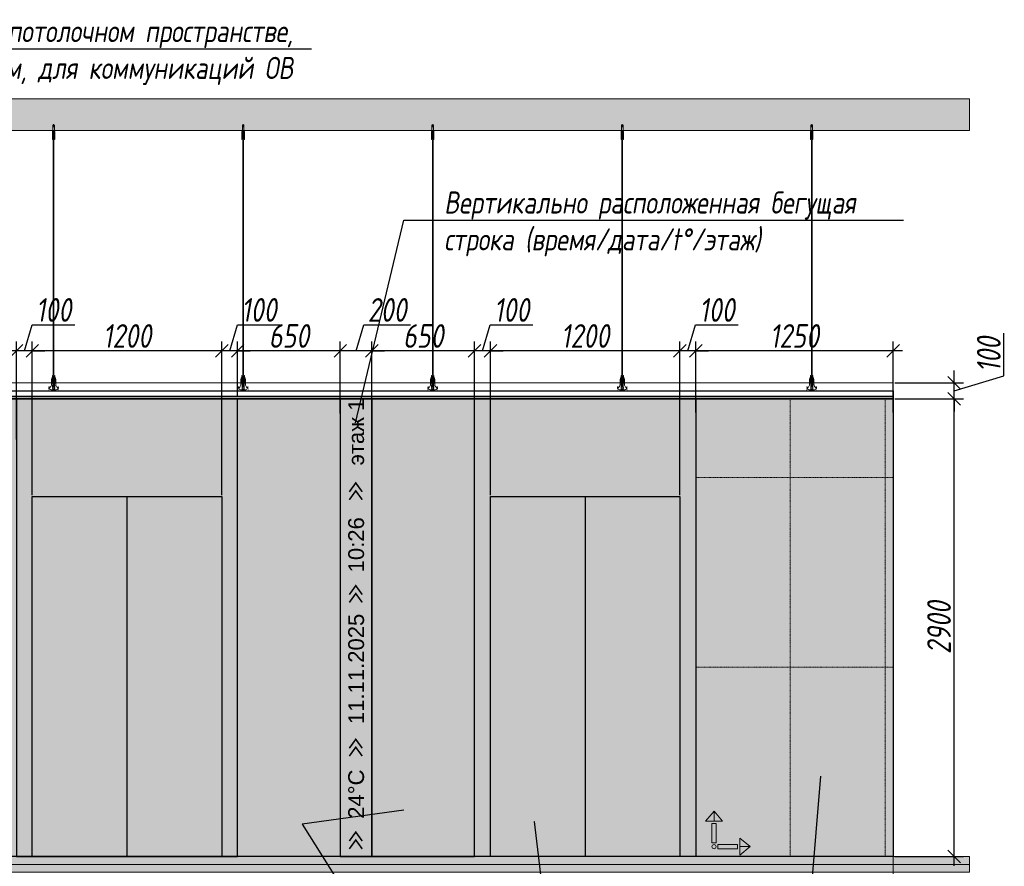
# Model space of a CAD drawing. Header units: millimetres. Extents: x -173851 to 481338, y -267897 to -21875.
# Tile 28 of 126: x -104255 to -98021, y -218156 to -212791. Entities that reach past the tile are written whole.
import ezdxf
from ezdxf import colors
from ezdxf.entities.mleader import LeaderData, LeaderLine
from ezdxf.math import Vec2, Vec3

# ---------------------------------------------------------------- set-up
doc = ezdxf.new("R2010")
doc.units = ezdxf.units.MM
doc.linetypes.add('( Hidden )', pattern=[0.375, 0.25, -0.125])
doc.linetypes.add('DASHDOT', pattern=[25.4, 12.7, -6.35, 0, -6.35])
doc.layers.get('Defpoints').update_dxf_attribs({"color": 31})
for name, color, linetype, lineweight in [('3_RC_Ceiling', 253, 'Continuous', 5), ('A-DETL-GENF', 7, 'Continuous', 5), ('dim_pot', 183, 'Continuous', 9), ('meb', 26, 'Continuous', 15)]:
    doc.layers.add(name, color=color, linetype=linetype, lineweight=lineweight)
for name, color, linetype, lineweight, true_color in [('dim_per', 7, 'Continuous', 9, 0x172e00), ('dim_razv', 7, 'DASHDOT', 9, 0x0d1b0d), ('pol', 7, 'Continuous', 15, 0x55666d)]:
    doc.layers.add(name, color=color, linetype=linetype, lineweight=lineweight, true_color=true_color)
doc.styles.add('fl_iso paper', font='isocpeur.ttf', dxfattribs={"width": 0.8, "oblique": 10})
doc.styles.get("Standard").update_dxf_attribs({"font": 'arial.ttf'})
doc.dimstyles.new('In tre 1_50', dxfattribs={"dimtxt": 150, "dimasz": 80, "dimexe": 60, "dimexo": 10, "dimgap": 20, "dimtad": 1, "dimdec": 0, "dimrnd": 5, "dimzin": 0, "dimdsep": 46, "dimtxsty": 'fl_iso paper', "dimblk": 'OBLIQUE', "dimcen": 0, "dimdle": 60, "dimadec": 0, "dimazin": 0, "dimtfac": 1, "dimtdec": 0, "dimtofl": 0, "dimtmove": 1, "dimatfit": 1, "dimfxl": 40, "dimtolj": 1, "dimtzin": 0, "dimarcsym": 1})

# ---------------------------------------------------------------- blocks, each defined once
blk = doc.blocks.new('*U533')
at = {"layer": '3_RC_Ceiling', "ltscale": 20}
for p, q in [((490274.8, -63924.6), (490274.8, -63984.5)), ((490279.8, -63919.6), (490279.8, -63938.8)), ((490284.8, -63924.6), (490284.8, -63984.5)), ((490272.3, -63976.9), (490277.8, -63976.9)), ((490272.3, -64005.4), (490277.8, -64005.4)), ((490284.8, -63962.7), (490274.8, -63962.7)), ((490284.8, -63984.5), (490274.8, -63984.5)), ((490277.8, -63963.9), (490277.8, -63984.5)), ((490277.8, -64012.1), (490277.8, -63971.4)), ((490277.9, -65491.9), (490277.8, -64018.4)), ((490281.8, -63963.9), (490281.8, -63984.5)), ((490281.8, -64012.1), (490281.8, -63971.4)), ((490281.8, -63976.9), (490287.3, -63976.9)), ((490281.8, -64005.4), (490287.3, -64005.4)), ((490281.9, -65491.9), (490281.8, -64018.4)), ((490277.9, -65511.1), (490277.9, -65482.6)), ((490281.9, -65511.1), (490281.9, -65482.6)), ((490272.4, -65524.1), (490277.9, -65524.1)), ((490272.4, -65552.6), (490277.9, -65552.6)), ((490285.6, -65568.8), (490274.1, -65568.8)), ((490276.5, -65574.8), (490276.5, -65571.4)), ((490277.9, -65570.9), (490277, -65570.9)), ((490277.9, -65575.3), (490277, -65575.3)), ((490277.4, -65574.8), (490277.3, -65570.9)), ((490277.9, -65574.8), (490277.4, -65574.8)), ((490277.9, -65559.3), (490277.9, -65518.6)), ((490277.9, -65582.5), (490277.9, -65566.3)), ((490281.9, -65559.4), (490281.9, -65518.6)), ((490281.9, -65524.1), (490287.4, -65524.1)), ((490281.9, -65552.6), (490287.4, -65552.6)), ((490281.9, -65582.5), (490281.9, -65566.3)), ((490282.8, -65570.9), (490281.9, -65570.9)), ((490282.4, -65574.8), (490281.9, -65574.8)), ((490282.8, -65575.3), (490281.9, -65575.3)), ((490282.4, -65574.8), (490282.4, -65570.9)), ((490283.3, -65574.8), (490283.3, -65571.4)), ((490274.1, -65586.8), (490274.1, -65597.8)), ((490274.1, -65597.8), (490274.1, -65604.3)), ((490285.6, -65586.8), (490285.6, -65597.8)), ((490285.6, -65597.8), (490285.6, -65604.3))]:
    blk.add_line(p, q, dxfattribs=at)
at = {"layer": '3_RC_Ceiling', "ltscale": 20, "elevation": -5.1}
blk.add_lwpolyline([(490272.3, -63966.2), (490272.3, -64016.9, 0.311691), (490287.3, -64016.9), (490287.3, -63966.2, 0.333333)], format="xyb", close=True, dxfattribs=at)
at = {"layer": '3_RC_Ceiling', "ltscale": 20}
for points in [[(490282, -63971.9, 0.15158), (490281.9, -63971.4, 0.106977), (490281.4, -63971, 0.07462), (490280.7, -63970.7, 0.061287), (490279.8, -63970.6, 0.061287), (490279, -63970.7, 0.07462), (490278.3, -63971, 0.106977), (490277.8, -63971.4, 0.15158), (490277.7, -63971.9, 0.156429), (490277.8, -63972.4, 0.106977)], [(490282, -64011.6, -0.15158), (490281.9, -64012.1, -0.106977), (490281.4, -64012.6, -0.07462), (490280.7, -64012.8, -0.061287), (490279.8, -64012.9, -0.061287), (490279, -64012.8, -0.07462), (490278.3, -64012.6, -0.106977), (490277.8, -64012.1, -0.15158), (490277.7, -64011.6, -0.156429), (490277.8, -64011.2, -0.106977)], [(490282, -63971.9, -0.164855), (490281.8, -63972.4, -0.106977)], [(490281.8, -64011.1, -0.164855), (490282, -64011.6, -0.15158)], [(490282, -65519.1, 0.15158), (490281.9, -65518.6, 0.106977), (490281.4, -65518.2, 0.07462), (490280.7, -65517.9, 0.061287), (490279.9, -65517.8, 0.061287), (490279, -65517.9, 0.07462), (490278.3, -65518.2, 0.106977), (490277.8, -65518.6, 0.15158), (490277.7, -65519.1, 0.156429), (490277.9, -65519.6, 0.106977)], [(490287.4, -65524.7, -0.160742), (490293.9, -65538), (490293.9, -65568.4, 0.196304), (490301, -65585.9, -0.186577), (490301.9, -65587.9, 0.403263), (490303.4, -65589.3), (490303.4, -65589.3, 0.315299), (490304.8, -65588.4), (490305, -65587.7, -0.253979), (490306.1, -65586.8, -0.113914), (490306.5, -65586.8, -0.349227), (490307.7, -65588.2), (490307.7, -65590.4, -0.065543), (490307.5, -65591.7), (490306.1, -65596.9, -0.339454), (490296.4, -65604.3), (490263.3, -65604.3, -0.339454), (490253.6, -65596.9), (490252.2, -65591.7, -0.065543), (490252, -65590.4), (490252, -65588.2, -0.349227), (490253.2, -65586.8, -0.113914), (490253.6, -65586.8, -0.253979), (490254.7, -65587.7), (490254.9, -65588.4, 0.315299), (490256.4, -65589.3), (490256.4, -65589.3, 0.403263), (490257.9, -65587.9, -0.186577), (490258.7, -65585.9, 0.196304), (490265.9, -65568.4), (490265.9, -65538, -0.160742), (490272.4, -65524.7)], [(490282, -65558.9, -0.15158), (490281.9, -65559.3, -0.106977), (490281.4, -65559.8, -0.07462), (490280.7, -65560.1, -0.061287), (490279.9, -65560.2, -0.061287), (490279, -65560.1, -0.07462), (490278.3, -65559.8, -0.106977), (490277.8, -65559.3, -0.15158), (490277.7, -65558.9, -0.156429), (490277.9, -65558.4, -0.106977)], [(490282, -65519.1, -0.164855), (490281.9, -65519.6, -0.106977)], [(490281.9, -65558.4, -0.164855), (490282, -65558.9, -0.15158)], [(490285.6, -65588.8), (490286.4, -65588.8, 0.414214), (490286.9, -65588.3), (490286.9, -65587.3, 0.414214), (490286.4, -65586.8), (490273.4, -65586.8, 0.414214), (490272.9, -65587.3), (490272.9, -65588.3, 0.414214), (490273.4, -65588.8), (490274.1, -65588.8)], [(490285.6, -65595.8), (490286.4, -65595.8, -0.414214), (490286.9, -65596.3), (490286.9, -65597.3, -0.414214), (490286.4, -65597.8), (490273.4, -65597.8, -0.414214), (490272.9, -65597.3), (490272.9, -65596.3, -0.414214), (490273.4, -65595.8), (490274.1, -65595.8)], [(490285.6, -65604.3), (490285.6, -65605.3, -0.414214), (490282.6, -65608.3), (490277.1, -65608.3, -0.414214), (490274.1, -65605.3), (490274.1, -65604.3)]]:
    blk.add_lwpolyline(points, format="xyb", dxfattribs=at)
blk.add_lwpolyline([(490272.4, -65513.4), (490272.4, -65564.2, 0.311691), (490287.4, -65564.2), (490287.4, -65513.4, 0.333333)], format="xyb", close=True, dxfattribs=at)
at = {"layer": '3_RC_Ceiling', "ltscale": 20, "flags": 128}
blk.add_lwpolyline([(490285.6, -65586.8, -0.414214), (490286.1, -65586.3), (490286.6, -65586.3), (490286.6, -65573.3), (490286.1, -65573.3, -0.414214), (490285.6, -65572.8), (490285.6, -65567.9), (490274.1, -65567.9), (490274.1, -65572.8, -0.414214), (490273.6, -65573.3), (490273.1, -65573.3), (490273.1, -65586.3), (490273.6, -65586.3, -0.414214), (490274.1, -65586.8)], format="xyb", dxfattribs=at)
at = {"layer": '3_RC_Ceiling', "ltscale": 20, "const_width": 2.22}
blk.add_lwpolyline([(490307.6, -65584.7, -1), (490312.1, -65584.7), (490312.1, -65586.3, -0.267949), (490311.4, -65587.5, 0.57735), (490311.4, -65589.9, -0.267949), (490312.1, -65591.1), (490312.1, -65593.7, -0.267949), (490311.4, -65594.9, 0.57735), (490311.4, -65597.3, -0.267949), (490312.1, -65598.5), (490312.1, -65601.2, -0.267949), (490311.4, -65602.4, 0.57735), (490311.4, -65604.8, -0.267949), (490312.1, -65606), (490312.1, -65608.8, -0.414214), (490310.7, -65610.2), (490304.5, -65610.2, -0.247529), (490303.3, -65609.6, 0.247529), (490302.2, -65609), (490298.3, -65609, 0.247529), (490297.1, -65609.6, -0.247529), (490296, -65610.2), (490282.3, -65610.2, -0.267949), (490281.1, -65609.5, 0.57735), (490278.7, -65609.5, -0.267949), (490277.5, -65610.2), (490263.7, -65610.2, -0.247529), (490262.6, -65609.6, 0.247529), (490261.4, -65609), (490257.6, -65609, 0.247529), (490256.4, -65609.6, -0.247529), (490255.3, -65610.2), (490249, -65610.2, -0.414214), (490247.6, -65608.8), (490247.6, -65606, -0.267949), (490248.3, -65604.8, 0.57735), (490248.3, -65602.4, -0.267949), (490247.6, -65601.2), (490247.6, -65598.5, -0.267949), (490248.3, -65597.3, 0.57735), (490248.3, -65594.9, -0.267949), (490247.6, -65593.7), (490247.6, -65591.1, -0.267949), (490248.3, -65589.9, 0.57735), (490248.3, -65587.5, -0.267949), (490247.6, -65586.3), (490247.6, -65584.7, -1), (490252.1, -65584.7, -1)], format="xyb", dxfattribs=at)
at = {"layer": '3_RC_Ceiling', "ltscale": 20}
for centre in [(490279.8, -63980.6), (490279.8, -64000.6), (490279.9, -65527.8), (490279.9, -65547.8)]:
    blk.add_circle(centre, 1.6, dxfattribs=at)
for centre, radius, start, end in [((490279.8, -63990.6), 2.8, 131.81165, 228.19115), ((490279.8, -63990.6), 2.8, 131.81165, 228.19115), ((490279.8, -63990.6), 2.8, 48.19102, 131.81165), ((490279.8, -63990.6), 2.8, 228.19115, 311.81178), ((490279.8, -63990.6), 2.8, 311.81178, 48.19102), ((490277, -65571.4), 0.5, 90.0014, 180.0014), ((490277, -65574.8), 0.5, 180.0014, 270.0014), ((490279.9, -65537.8), 2.8, 131.81165, 228.19115), ((490279.9, -65537.8), 2.8, 131.81165, 228.19115), ((490279.9, -65537.8), 2.8, 48.19102, 131.81165), ((490279.9, -65537.8), 2.8, 228.19115, 311.81178), ((490279.9, -65537.8), 2.8, 311.81178, 48.19102), ((490282.8, -65571.4), 0.5, 0.0014, 90.0014), ((490282.8, -65574.8), 0.5, 270.0014, 0.0014), ((490278.4, -65582.5), 0.531, 180.0014, 219.64067), ((490279.1, -65581.9), 1.44, 219.64067, 243.43635), ((490279.6, -65581), 2.48, 243.43635, 258.30048), ((490279.9, -65579.5), 3.99, 258.30048, 270.0014), ((490279.9, -65579.5), 3.99, 270.0014, 281.70232), ((490280.2, -65581), 2.48, 281.70232, 296.56645), ((490280.6, -65581.9), 1.44, 296.56645, 320.36213), ((490281.3, -65582.5), 0.531, 320.36213, 0.0014)]:
    blk.add_arc(centre, radius, start, end, dxfattribs=at)
blk = doc.blocks.new('*U514')
at = {"layer": '3_RC_Ceiling'}
blk.add_blockref('*U533', (-490279.9, 64657.8, 2.5), dxfattribs=at)
blk = doc.blocks.new('*U515')
at = {"color": 0, "linetype": 'ByBlock', "lineweight": -2, "transparency": 16777216}
for p in [(13200, 0), (14400, 0), (15600, 0), (16800, 0), (18000, 0)]:
    blk.add_blockref('*U514', p, dxfattribs=at)
blk = doc.blocks.new('_Oblique')
at = {"color": 0, "linetype": 'ByBlock', "lineweight": -2}
blk.add_line((-0.5, -0.5), (0.5, 0.5), dxfattribs=at)
blk = doc.blocks.new('*D625')
at = {"layer": 'Defpoints', "color": 0, "linetype": 'ByBlock', "transparency": 16777216}
for p in [(-99975.2, -214890.2), (-99975.2, -215289.6), (-98725.2, -215289.6)]:
    blk.add_point(p, dxfattribs=at)
at = {"layer": 'dim_razv', "color": 0, "linetype": 'ByBlock', "lineweight": -2, "transparency": 16777216}
for p, q in [((-99975.2, -215279.6), (-99975.2, -214830.2)), ((-98725.2, -215279.6), (-98725.2, -214830.2)), ((-98665.2, -214890.2), (-100035.2, -214890.2))]:
    blk.add_line(p, q, dxfattribs=at)
at = {"layer": 'dim_razv', "color": 0, "linetype": 'ByBlock', "lineweight": -2, "transparency": 16777216, "xscale": 80, "yscale": 80, "zscale": 80, "rotation": 180}
blk.add_blockref('_Oblique', (-99975.2, -214890.2), dxfattribs=at)
at = {"layer": 'dim_razv', "color": 0, "linetype": 'ByBlock', "lineweight": -2, "transparency": 16777216, "xscale": 80, "yscale": 80, "zscale": 80}
blk.add_blockref('_Oblique', (-98725.2, -214890.2), dxfattribs=at)
at = {"layer": 'dim_razv', "color": 0, "linetype": 'ByBlock', "transparency": 16777216, "insert": (-99350.2, -214795.2), "char_height": 150, "attachment_point": 5, "style": 'fl_iso paper'}
blk.add_mtext('\\A1;1250', dxfattribs=at)
blk = doc.blocks.new('*D626')
at = {"layer": 'Defpoints', "color": 0, "linetype": 'ByBlock', "transparency": 16777216}
for p in [(-100075.2, -214890.2), (-99975.2, -215289.6), (-100075.2, -215813)]:
    blk.add_point(p, dxfattribs=at)
at = {"layer": 'dim_razv', "color": 0, "linetype": 'ByBlock', "lineweight": -2, "transparency": 16777216}
for p, q in [((-100025.2, -214890.2), (-99975.7, -214725.2)), ((-99975.7, -214725.2), (-99705.3, -214725.2)), ((-100075.2, -215803), (-100075.2, -214830.2)), ((-99975.2, -215279.6), (-99975.2, -214830.2)), ((-100075.2, -214890.2), (-100155.2, -214890.2)), ((-99975.2, -214890.2), (-100075.2, -214890.2)), ((-99975.2, -214890.2), (-99895.2, -214890.2))]:
    blk.add_line(p, q, dxfattribs=at)
at = {"layer": 'dim_razv', "color": 0, "linetype": 'ByBlock', "lineweight": -2, "transparency": 16777216, "xscale": 80, "yscale": 80, "zscale": 80}
blk.add_blockref('_Oblique', (-100075.2, -214890.2), dxfattribs=at)
at = {"layer": 'dim_razv', "color": 0, "linetype": 'ByBlock', "lineweight": -2, "transparency": 16777216, "xscale": 80, "yscale": 80, "zscale": 80, "rotation": 180}
blk.add_blockref('_Oblique', (-99975.2, -214890.2), dxfattribs=at)
at = {"layer": 'dim_razv', "color": 0, "linetype": 'ByBlock', "transparency": 16777216, "insert": (-99840.5, -214630.2), "char_height": 150, "attachment_point": 5, "style": 'fl_iso paper'}
blk.add_mtext('\\A1;100', dxfattribs=at)
blk = doc.blocks.new('*D627')
at = {"layer": 'Defpoints', "color": 0, "linetype": 'ByBlock', "transparency": 16777216}
for p in [(-101275.2, -214890.2), (-101275.2, -215813), (-100075.2, -215813)]:
    blk.add_point(p, dxfattribs=at)
at = {"layer": 'dim_razv', "color": 0, "linetype": 'ByBlock', "lineweight": -2, "transparency": 16777216}
for p, q in [((-101275.2, -215803), (-101275.2, -214830.2)), ((-100075.2, -215803), (-100075.2, -214830.2)), ((-100015.2, -214890.2), (-101335.2, -214890.2))]:
    blk.add_line(p, q, dxfattribs=at)
at = {"layer": 'dim_razv', "color": 0, "linetype": 'ByBlock', "lineweight": -2, "transparency": 16777216, "xscale": 80, "yscale": 80, "zscale": 80, "rotation": 180}
blk.add_blockref('_Oblique', (-101275.2, -214890.2), dxfattribs=at)
at = {"layer": 'dim_razv', "color": 0, "linetype": 'ByBlock', "lineweight": -2, "transparency": 16777216, "xscale": 80, "yscale": 80, "zscale": 80}
blk.add_blockref('_Oblique', (-100075.2, -214890.2), dxfattribs=at)
at = {"layer": 'dim_razv', "color": 0, "linetype": 'ByBlock', "transparency": 16777216, "insert": (-100675.2, -214795.2), "char_height": 150, "attachment_point": 5, "style": 'fl_iso paper'}
blk.add_mtext('\\A1;1200', dxfattribs=at)
blk = doc.blocks.new('*D628')
at = {"layer": 'Defpoints', "color": 0, "linetype": 'ByBlock', "transparency": 16777216}
for p in [(-101375.2, -214890.2), (-101375.2, -215318.1), (-101275.2, -215813)]:
    blk.add_point(p, dxfattribs=at)
at = {"layer": 'dim_razv', "color": 0, "linetype": 'ByBlock', "lineweight": -2, "transparency": 16777216}
for p, q in [((-101325.2, -214890.2), (-101275.7, -214725.2)), ((-101275.7, -214725.2), (-101005.3, -214725.2)), ((-101375.2, -215308.1), (-101375.2, -214830.2)), ((-101275.2, -215803), (-101275.2, -214830.2)), ((-101375.2, -214890.2), (-101455.2, -214890.2)), ((-101275.2, -214890.2), (-101375.2, -214890.2)), ((-101275.2, -214890.2), (-101195.2, -214890.2))]:
    blk.add_line(p, q, dxfattribs=at)
at = {"layer": 'dim_razv', "color": 0, "linetype": 'ByBlock', "lineweight": -2, "transparency": 16777216, "xscale": 80, "yscale": 80, "zscale": 80}
blk.add_blockref('_Oblique', (-101375.2, -214890.2), dxfattribs=at)
at = {"layer": 'dim_razv', "color": 0, "linetype": 'ByBlock', "lineweight": -2, "transparency": 16777216, "xscale": 80, "yscale": 80, "zscale": 80, "rotation": 180}
blk.add_blockref('_Oblique', (-101275.2, -214890.2), dxfattribs=at)
at = {"layer": 'dim_razv', "color": 0, "linetype": 'ByBlock', "transparency": 16777216, "insert": (-101140.5, -214630.2), "char_height": 150, "attachment_point": 5, "style": 'fl_iso paper'}
blk.add_mtext('\\A1;100', dxfattribs=at)
blk = doc.blocks.new('*D629')
at = {"layer": 'Defpoints', "color": 0, "linetype": 'ByBlock', "transparency": 16777216}
for p in [(-102025.2, -214890.2), (-102025.2, -215303.8), (-101375.2, -215318.1)]:
    blk.add_point(p, dxfattribs=at)
at = {"layer": 'dim_razv', "color": 0, "linetype": 'ByBlock', "lineweight": -2, "transparency": 16777216}
for p, q in [((-102025.2, -215293.8), (-102025.2, -214830.2)), ((-101375.2, -215308.1), (-101375.2, -214830.2)), ((-101315.2, -214890.2), (-102085.2, -214890.2))]:
    blk.add_line(p, q, dxfattribs=at)
at = {"layer": 'dim_razv', "color": 0, "linetype": 'ByBlock', "lineweight": -2, "transparency": 16777216, "xscale": 80, "yscale": 80, "zscale": 80, "rotation": 180}
blk.add_blockref('_Oblique', (-102025.2, -214890.2), dxfattribs=at)
at = {"layer": 'dim_razv', "color": 0, "linetype": 'ByBlock', "lineweight": -2, "transparency": 16777216, "xscale": 80, "yscale": 80, "zscale": 80}
blk.add_blockref('_Oblique', (-101375.2, -214890.2), dxfattribs=at)
at = {"layer": 'dim_razv', "color": 0, "linetype": 'ByBlock', "transparency": 16777216, "insert": (-101700.2, -214795.2), "char_height": 150, "attachment_point": 5, "style": 'fl_iso paper'}
blk.add_mtext('\\A1;650', dxfattribs=at)
blk = doc.blocks.new('*D630')
at = {"layer": 'Defpoints', "color": 0, "linetype": 'ByBlock', "transparency": 16777216}
for p in [(-102225.2, -214890.2), (-102225.2, -215296.7), (-102025.2, -215303.8)]:
    blk.add_point(p, dxfattribs=at)
at = {"layer": 'dim_razv', "color": 0, "linetype": 'ByBlock', "lineweight": -2, "transparency": 16777216}
for p, q in [((-102125.2, -214890.2), (-102075.7, -214725.2)), ((-102075.7, -214725.2), (-101781.3, -214725.2)), ((-102225.2, -215286.7), (-102225.2, -214830.2)), ((-102025.2, -215293.8), (-102025.2, -214830.2)), ((-102225.2, -214890.2), (-102305.2, -214890.2)), ((-102025.2, -214890.2), (-102225.2, -214890.2)), ((-102025.2, -214890.2), (-101945.2, -214890.2))]:
    blk.add_line(p, q, dxfattribs=at)
at = {"layer": 'dim_razv', "color": 0, "linetype": 'ByBlock', "lineweight": -2, "transparency": 16777216, "xscale": 80, "yscale": 80, "zscale": 80}
blk.add_blockref('_Oblique', (-102225.2, -214890.2), dxfattribs=at)
at = {"layer": 'dim_razv', "color": 0, "linetype": 'ByBlock', "lineweight": -2, "transparency": 16777216, "xscale": 80, "yscale": 80, "zscale": 80, "rotation": 180}
blk.add_blockref('_Oblique', (-102025.2, -214890.2), dxfattribs=at)
at = {"layer": 'dim_razv', "color": 0, "linetype": 'ByBlock', "transparency": 16777216, "insert": (-101928.5, -214630.2), "char_height": 150, "attachment_point": 5, "style": 'fl_iso paper'}
blk.add_mtext('\\A1;200', dxfattribs=at)
blk = doc.blocks.new('*D631')
at = {"layer": 'Defpoints', "color": 0, "linetype": 'ByBlock', "transparency": 16777216}
for p in [(-102875.2, -214890.2), (-102875.2, -215193), (-102225.2, -215296.7)]:
    blk.add_point(p, dxfattribs=at)
at = {"layer": 'dim_razv', "color": 0, "linetype": 'ByBlock', "lineweight": -2, "transparency": 16777216}
for p, q in [((-102875.2, -215183), (-102875.2, -214830.2)), ((-102225.2, -215286.7), (-102225.2, -214830.2)), ((-102165.2, -214890.2), (-102935.2, -214890.2))]:
    blk.add_line(p, q, dxfattribs=at)
at = {"layer": 'dim_razv', "color": 0, "linetype": 'ByBlock', "lineweight": -2, "transparency": 16777216, "xscale": 80, "yscale": 80, "zscale": 80, "rotation": 180}
blk.add_blockref('_Oblique', (-102875.2, -214890.2), dxfattribs=at)
at = {"layer": 'dim_razv', "color": 0, "linetype": 'ByBlock', "lineweight": -2, "transparency": 16777216, "xscale": 80, "yscale": 80, "zscale": 80}
blk.add_blockref('_Oblique', (-102225.2, -214890.2), dxfattribs=at)
at = {"layer": 'dim_razv', "color": 0, "linetype": 'ByBlock', "transparency": 16777216, "insert": (-102550.2, -214795.2), "char_height": 150, "attachment_point": 5, "style": 'fl_iso paper'}
blk.add_mtext('\\A1;650', dxfattribs=at)
blk = doc.blocks.new('*D632')
at = {"layer": 'Defpoints', "color": 0, "linetype": 'ByBlock', "transparency": 16777216}
for p in [(-102975.2, -214890.2), (-102875.2, -215193), (-102975.2, -215813)]:
    blk.add_point(p, dxfattribs=at)
at = {"layer": 'dim_razv', "color": 0, "linetype": 'ByBlock', "lineweight": -2, "transparency": 16777216}
for p, q in [((-102925.2, -214890.2), (-102875.7, -214725.2)), ((-102875.7, -214725.2), (-102605.3, -214725.2)), ((-102975.2, -215803), (-102975.2, -214830.2)), ((-102875.2, -215183), (-102875.2, -214830.2)), ((-102975.2, -214890.2), (-103055.2, -214890.2)), ((-102875.2, -214890.2), (-102975.2, -214890.2)), ((-102875.2, -214890.2), (-102795.2, -214890.2))]:
    blk.add_line(p, q, dxfattribs=at)
at = {"layer": 'dim_razv', "color": 0, "linetype": 'ByBlock', "lineweight": -2, "transparency": 16777216, "xscale": 80, "yscale": 80, "zscale": 80}
blk.add_blockref('_Oblique', (-102975.2, -214890.2), dxfattribs=at)
at = {"layer": 'dim_razv', "color": 0, "linetype": 'ByBlock', "lineweight": -2, "transparency": 16777216, "xscale": 80, "yscale": 80, "zscale": 80, "rotation": 180}
blk.add_blockref('_Oblique', (-102875.2, -214890.2), dxfattribs=at)
at = {"layer": 'dim_razv', "color": 0, "linetype": 'ByBlock', "transparency": 16777216, "insert": (-102740.5, -214630.2), "char_height": 150, "attachment_point": 5, "style": 'fl_iso paper'}
blk.add_mtext('\\A1;100', dxfattribs=at)
blk = doc.blocks.new('*D633')
at = {"layer": 'Defpoints', "color": 0, "linetype": 'ByBlock', "transparency": 16777216}
for p in [(-104175.2, -214890.2), (-104175.2, -215813), (-102975.2, -215813)]:
    blk.add_point(p, dxfattribs=at)
at = {"layer": 'dim_razv', "color": 0, "linetype": 'ByBlock', "lineweight": -2, "transparency": 16777216}
for p, q in [((-104175.2, -215803), (-104175.2, -214830.2)), ((-102975.2, -215803), (-102975.2, -214830.2)), ((-102915.2, -214890.2), (-104235.2, -214890.2))]:
    blk.add_line(p, q, dxfattribs=at)
at = {"layer": 'dim_razv', "color": 0, "linetype": 'ByBlock', "lineweight": -2, "transparency": 16777216, "xscale": 80, "yscale": 80, "zscale": 80, "rotation": 180}
blk.add_blockref('_Oblique', (-104175.2, -214890.2), dxfattribs=at)
at = {"layer": 'dim_razv', "color": 0, "linetype": 'ByBlock', "lineweight": -2, "transparency": 16777216, "xscale": 80, "yscale": 80, "zscale": 80}
blk.add_blockref('_Oblique', (-102975.2, -214890.2), dxfattribs=at)
at = {"layer": 'dim_razv', "color": 0, "linetype": 'ByBlock', "transparency": 16777216, "insert": (-103575.2, -214795.2), "char_height": 150, "attachment_point": 5, "style": 'fl_iso paper'}
blk.add_mtext('\\A1;1200', dxfattribs=at)
blk = doc.blocks.new('*D634')
at = {"layer": 'Defpoints', "color": 0, "linetype": 'ByBlock', "transparency": 16777216}
for p in [(-104275.2, -214890.2), (-104275.2, -215460.7), (-104175.2, -215813)]:
    blk.add_point(p, dxfattribs=at)
at = {"layer": 'dim_razv', "color": 0, "linetype": 'ByBlock', "lineweight": -2, "transparency": 16777216}
for p, q in [((-104225.2, -214890.2), (-104175.7, -214725.2)), ((-104175.7, -214725.2), (-103905.3, -214725.2)), ((-104275.2, -215450.7), (-104275.2, -214830.2)), ((-104175.2, -215803), (-104175.2, -214830.2)), ((-104275.2, -214890.2), (-104355.2, -214890.2)), ((-104175.2, -214890.2), (-104275.2, -214890.2)), ((-104175.2, -214890.2), (-104095.2, -214890.2))]:
    blk.add_line(p, q, dxfattribs=at)
at = {"layer": 'dim_razv', "color": 0, "linetype": 'ByBlock', "lineweight": -2, "transparency": 16777216, "xscale": 80, "yscale": 80, "zscale": 80}
blk.add_blockref('_Oblique', (-104275.2, -214890.2), dxfattribs=at)
at = {"layer": 'dim_razv', "color": 0, "linetype": 'ByBlock', "lineweight": -2, "transparency": 16777216, "xscale": 80, "yscale": 80, "zscale": 80, "rotation": 180}
blk.add_blockref('_Oblique', (-104175.2, -214890.2), dxfattribs=at)
at = {"layer": 'dim_razv', "color": 0, "linetype": 'ByBlock', "transparency": 16777216, "insert": (-104040.5, -214630.2), "char_height": 150, "attachment_point": 5, "style": 'fl_iso paper'}
blk.add_mtext('\\A1;100', dxfattribs=at)
blk = doc.blocks.new('*D635')
at = {"layer": 'Defpoints', "color": 0, "linetype": 'ByBlock', "transparency": 16777216}
for p in [(-98725.2, -215193), (-98339.7, -215193), (-98725.2, -218093)]:
    blk.add_point(p, dxfattribs=at)
at = {"layer": 'dim_razv', "color": 0, "linetype": 'ByBlock', "lineweight": -2, "transparency": 16777216}
for p, q in [((-98715.2, -215193), (-98279.7, -215193)), ((-98339.7, -218153), (-98339.7, -215133)), ((-98715.2, -218093), (-98279.7, -218093))]:
    blk.add_line(p, q, dxfattribs=at)
at = {"layer": 'dim_razv', "color": 0, "linetype": 'ByBlock', "lineweight": -2, "transparency": 16777216, "xscale": 80, "yscale": 80, "zscale": 80}
for p, rotation in [((-98339.7, -215193), 90), ((-98339.7, -218093), 270)]:
    blk.add_blockref('_Oblique', p, dxfattribs=dict(at, rotation=rotation))
at = {"layer": 'dim_razv', "color": 0, "linetype": 'ByBlock', "transparency": 16777216, "insert": (-98434.7, -216643), "char_height": 150, "attachment_point": 5, "rotation": 90, "style": 'fl_iso paper'}
blk.add_mtext('\\A1;2900', dxfattribs=at)
blk = doc.blocks.new('*D636')
at = {"layer": 'Defpoints', "color": 0, "linetype": 'ByBlock', "transparency": 16777216}
for p in [(-98725.2, -215093), (-98339.7, -215093), (-98725.2, -215193)]:
    blk.add_point(p, dxfattribs=at)
at = {"layer": 'dim_razv', "color": 0, "linetype": 'ByBlock', "lineweight": -2, "transparency": 16777216}
for p, q in [((-98024.7, -215048.5), (-98024.7, -214778)), ((-98339.7, -215093), (-98339.7, -215013)), ((-98339.7, -215143), (-98024.7, -215048.5)), ((-98715.2, -215093), (-98279.7, -215093)), ((-98339.7, -215193), (-98339.7, -215093)), ((-98715.2, -215193), (-98279.7, -215193)), ((-98339.7, -215193), (-98339.7, -215273))]:
    blk.add_line(p, q, dxfattribs=at)
at = {"layer": 'dim_razv', "color": 0, "linetype": 'ByBlock', "lineweight": -2, "transparency": 16777216, "xscale": 80, "yscale": 80, "zscale": 80}
for p, rotation in [((-98339.7, -215093), 270), ((-98339.7, -215193), 90)]:
    blk.add_blockref('_Oblique', p, dxfattribs=dict(at, rotation=rotation))
at = {"layer": 'dim_razv', "color": 0, "linetype": 'ByBlock', "transparency": 16777216, "insert": (-98119.7, -214913.2), "char_height": 150, "attachment_point": 5, "rotation": 90, "style": 'fl_iso paper'}
blk.add_mtext('\\A1;100', dxfattribs=at)
blk = doc.blocks.new('1')
at = {"layer": 'pol', "linetype": 'ByBlock'}
h = blk.add_hatch(color=1, dxfattribs=at)
h.paths.add_polyline_path([(35776.4, 73135.4), (35803.1, 73135.4), (35803.1, 73259), (35776.4, 73259)])
h.paths.add_polyline_path([(35789.8, 73274.6), (35843.2, 73274.6), (35789.8, 73338.2)])
h.paths.add_polyline_path([(35789.8, 73274.6), (35736.3, 73274.6), (35789.8, 73338.2)])
edge = h.paths.add_edge_path()
edge.add_arc((35789.8, 73110.5), 13.4, 0, 360)
h = blk.add_hatch(color=1, dxfattribs=at)
h.paths.add_polyline_path([(35813.3, 73097.1), (35813.3, 73123.9), (35936.9, 73123.9), (35936.9, 73097.1)])
h.paths.add_polyline_path([(35952.5, 73110.5), (35952.5, 73164), (36016.1, 73110.5)])
h.paths.add_polyline_path([(35952.5, 73110.5), (35952.5, 73057), (36016.1, 73110.5)])
at = {"layer": 'pol', "color": 1, "linetype": 'ByBlock'}
for points in [[(35789.8, 73274.6), (35736.3, 73274.6), (35789.8, 73338.2), (35789.8, 73274.6)], [(35789.8, 73274.6), (35843.2, 73274.6), (35789.8, 73338.2), (35789.8, 73274.6)], [(35952.5, 73110.5), (35952.5, 73164), (36016.1, 73110.5), (35952.5, 73110.5)], [(35952.5, 73110.5), (35952.5, 73057), (36016.1, 73110.5), (35952.5, 73110.5)]]:
    blk.add_lwpolyline(points, dxfattribs=at)
for points in [[(35776.4, 73135.4), (35803.1, 73135.4), (35803.1, 73259), (35776.4, 73259)], [(35813.3, 73097.1), (35813.3, 73123.9), (35936.9, 73123.9), (35936.9, 73097.1)]]:
    blk.add_lwpolyline(points, close=True, dxfattribs=at)
blk.add_circle((35789.8, 73110.5), 13.4, dxfattribs=at)

msp = doc.modelspace()

# ---------------------------------------------------------------- hatches: boundary and pattern name
at = {"lineweight": 13}
h = msp.add_hatch(color=253, dxfattribs=at)
h.dxf.hatch_style = 1
h.set_gradient(color1=(109, 105, 221), color2=(240, 241, 245), name='INVCURVED')
h.paths.add_polyline_path([(-102025.2, -218093), (-101375.2, -218093), (-101375.2, -215193), (-102025.2, -215193)])
h.paths.add_polyline_path([(-102875.2, -215193), (-102225.2, -215193), (-102225.2, -218093), (-102875.2, -218093)])
at = {"layer": 'A-DETL-GENF'}
h = msp.add_hatch(dxfattribs=at)
h.set_pattern_fill('ANSI35', color=256, scale=20, style=0)
h.set_pattern_definition([(45, (-238381.08, -221132.36), (-89.80256, 89.80256), []), (45, (-238291.28, -221132.36), (-89.80256, 89.80256), [158.75, -31.75, 0, -31.75])])
h.paths.add_polyline_path([(-118306.9, -213493), (-98241.2, -213493), (-98241.2, -213293), (-118306.9, -213293)])
h = msp.add_hatch(dxfattribs=at)
h.set_pattern_fill('AR-CONC', color=256, style=0)
h.set_pattern_definition([(50, (-238381.08, -225934.18), (182.18467, -15.93909), [19.05, -209.55]), (355, (-238381.08, -225934.18), (-35.24342, 191.05685), [15.24, -167.64058]), (100.45144, (-238365.9, -225935.51), (146.94125, 175.11775), [16.19, -178.09024]), (46.1842, (-238381.08, -225883.38), (271.07904, -42.04233), [28.575, -314.325]), (96.63556, (-238358.5, -225886.89), (237.40413, 247.4261), [24.285, -267.1356]), (351.18415, (-238381.08, -225883.38), (237.40413, 247.4261), [22.85997, -251.45973]), (21, (-238355.68, -225896.08), (151.61439, -102.2652), [19.05, -209.55]), (326, (-238355.68, -225896.08), (61.80203, 184.18797), [15.24, -167.64]), (71.45144, (-238343.04, -225904.6), (213.41642, 81.92277), [16.19, -178.08994]), (37.5, (-238381.08, -225934.18), (3.088603, 84.55504), [0, -165.608, 0, -170.18, 0, -168.275]), (7.5, (-238381.08, -225934.18), (66.81966, 100.180575), [0, -97.028, 0, -161.798, 0, -64.135]), (327.5, (-238437.72, -225934.18), (135.590595, -5.728744), [0, -63.5, 0, -198.12, 0, -262.89]), (317.5, (-238463.12, -225934.18), (148.12918, 25.42649), [0, -82.55, 0, -131.572, 0, -186.69])])
h.paths.add_polyline_path([(-118306.9, -218143), (-98241.2, -218143), (-98241.2, -218093), (-118306.9, -218093)])
h = msp.add_hatch(dxfattribs=at)
h.set_pattern_fill('ANSI35', color=256, scale=10, style=0)
h.set_pattern_definition([(45, (-238381.08, -225934.18), (-44.90128, 44.90128), []), (45, (-238336.177, -225934.18), (-44.90128, 44.90128), [79.375, -15.875, 0, -15.875])])
h.paths.add_polyline_path([(-98241.2, -218193), (-118306.9, -218193), (-118306.9, -218143), (-98241.2, -218143)])
at = {"layer": 'dim_pot', "linetype": 'ByBlock', "true_color": 0x878581}
h = msp.add_hatch(color=252, dxfattribs=at)
h.dxf.hatch_style = 1
h.paths.add_polyline_path([(-112985.2, -218093), (-114035.2, -218093), (-114035.2, -215193), (-112985.2, -215193)])
h.paths.add_polyline_path([(-110915.2, -215193), (-111965.2, -215193), (-111965.2, -218093), (-110915.2, -218093)])
h.paths.add_polyline_path([(-109895.2, -218093), (-108845.2, -218093), (-108845.2, -215193), (-109895.2, -215193)])
h.paths.add_polyline_path([(-104275.2, -218093), (-102875.2, -218093), (-102875.2, -215193), (-104275.2, -215193)])
h.paths.add_polyline_path([(-101375.2, -215193), (-99975.2, -215193), (-99975.2, -218093), (-101375.2, -218093)])
at = {"layer": 'dim_pot', "linetype": 'ByBlock', "true_color": 0xddc49a}
h = msp.add_hatch(color=31, dxfattribs=at)
h.dxf.hatch_style = 1
h.paths.add_polyline_path([(-102225.2, -218093), (-102025.2, -218093), (-102025.2, -215193), (-102225.2, -215193)])
h.paths.add_polyline_path([(-112382.7, -215193), (-112582.7, -215193), (-112582.7, -218093), (-112382.7, -218093)])
at = {"layer": 'dim_razv', "true_color": 0xffffff, "transparency": 33554687}
h = msp.add_hatch(dxfattribs=at)
h.set_pattern_fill('AR-SAND', scale=3, angle=315)
h.paths.add_polyline_path([(-117655.2, -215813), (-115695.2, -215813), (-115695.2, -218093), (-117655.2, -218093)], flags=16)
h.paths.add_polyline_path([(-115525.2, -218093), (-108275.2, -218093), (-108275.2, -215193), (-115525.2, -215193)])
h.paths.add_polyline_path([(-117825.2, -218093), (-115525.2, -218093), (-115525.2, -215193), (-117825.2, -215193)])
h.paths.add_polyline_path([(-112985.2, -218093), (-114035.2, -218093), (-114035.2, -215193), (-112985.2, -215193)], flags=17)
h.paths.add_polyline_path([(-112382.7, -215193), (-112582.7, -215193), (-112582.7, -218093), (-112382.7, -218093)], flags=16)
h.paths.add_polyline_path([(-110915.2, -215193), (-111965.2, -215193), (-111965.2, -218093), (-110915.2, -218093)], flags=16)
h.paths.add_polyline_path([(-109895.2, -218093), (-108845.2, -218093), (-108845.2, -215193), (-109895.2, -215193)], flags=17)
h.paths.add_polyline_path([(-108105.2, -215813), (-106145.2, -215813), (-106145.2, -218093), (-108105.2, -218093)], flags=16)
h.paths.add_polyline_path([(-105975.2, -218093), (-105875.2, -218093), (-105875.2, -215193), (-105975.2, -215193)])
h.paths.add_polyline_path([(-105875.2, -215193), (-105875.2, -218093)], flags=17)
h.paths.add_polyline_path([(-108275.2, -215193), (-105975.2, -215193), (-105975.2, -218093), (-108275.2, -218093)])
h.paths.add_polyline_path([(-104625.2, -218093), (-98725.2, -218093), (-98725.2, -215193), (-104625.2, -215193)])
h.paths.add_polyline_path([(-104625.2, -215193), (-104625.2, -218093)], flags=17)
h.paths.add_polyline_path([(-104275.2, -218093), (-102875.2, -218093), (-102875.2, -215193), (-104275.2, -215193)], flags=17)
h.paths.add_polyline_path([(-102025.2, -218093), (-101375.2, -218093), (-101375.2, -215193), (-102025.2, -215193)], flags=17)
h.paths.add_polyline_path([(-102875.2, -215193), (-102225.2, -215193), (-102225.2, -218093), (-102875.2, -218093)], flags=16)
h.paths.add_polyline_path([(-102225.2, -218093), (-102025.2, -218093), (-102025.2, -215193), (-102225.2, -215193)], flags=17)
h.paths.add_polyline_path([(-101375.2, -215193), (-99975.2, -215193), (-99975.2, -218093), (-101375.2, -218093)], flags=16)
h.paths.add_polyline_path([(-104850.2, -215993), (-104850.2, -218093), (-104625.2, -218093), (-104625.2, -215193), (-105875.2, -215193), (-105875.2, -218093), (-105650.2, -218093), (-105650.2, -215993)])

# ---------------------------------------------------------------- linework, layer by layer
at = {"lineweight": 13}
for points in [[(-118306.9, -213493), (-98241.2, -213493), (-98241.2, -213293), (-118306.9, -213293)], [(-118306.9, -218143), (-98241.2, -218143), (-98241.2, -218093), (-118306.9, -218093)], [(-98241.2, -218193), (-118306.9, -218193), (-118306.9, -218143), (-98241.2, -218143)]]:
    msp.add_lwpolyline(points, close=True, dxfattribs=at)
at = {"color": 253, "linetype": '( Hidden )', "lineweight": 13, "ltscale": 15}
msp.add_lwpolyline([(-117825.2, -215143), (-98725.2, -215143), (-98725.2, -215093), (-117825.2, -215093)], close=True, dxfattribs=at)
at = {"linetype": 'ByBlock'}
for points in [[(-117825.2, -215143), (-98725.2, -215143), (-98725.2, -215178), (-117825.2, -215178)], [(-98725.2, -215193), (-117825.2, -215193), (-117825.2, -215178), (-98725.2, -215178)], [(-105975.2, -215193), (-98725.2, -215193), (-98725.2, -218093), (-105975.2, -218093)], [(-104275.2, -218093), (-102875.2, -218093), (-102875.2, -215193), (-104275.2, -215193)], [(-102875.2, -215193), (-102225.2, -215193), (-102225.2, -218093), (-102875.2, -218093)], [(-102225.2, -218093), (-102025.2, -218093), (-102025.2, -215193), (-102225.2, -215193)], [(-102025.2, -218093), (-101375.2, -218093), (-101375.2, -215193), (-102025.2, -215193)], [(-101375.2, -215193), (-99975.2, -215193), (-99975.2, -218093), (-101375.2, -218093)], [(-104175.2, -215813), (-102975.2, -215813), (-102975.2, -218093), (-104175.2, -218093)], [(-100075.2, -218093), (-101275.2, -218093), (-101275.2, -215813), (-100075.2, -215813)]]:
    msp.add_lwpolyline(points, close=True, dxfattribs=at)
for points in [[(-103575.2, -218093), (-103575.2, -215813)], [(-100675.2, -215813), (-100675.2, -218093)]]:
    msp.add_lwpolyline(points, dxfattribs=at)
at = {"layer": 'dim_razv', "color": 253, "ltscale": 0.3, "transparency": 33554687}
for points in [[(-99376.4, -218093), (-99376.4, -215193)], [(-98776.4, -218093), (-98776.4, -215193)], [(-99975.2, -215693), (-98725.2, -215693)], [(-99975.2, -216893), (-98725.2, -216893)]]:
    msp.add_lwpolyline(points, dxfattribs=at)
at = {"layer": 'dim_razv', "color": 252, "linetype": 'ByBlock', "const_width": 10}
for points in [[(-102168.2, -215782.7), (-102127.4, -215726.5), (-102086.5, -215782.7)], [(-102168.2, -215832.7), (-102127.4, -215776.5), (-102086.5, -215832.7)], [(-102168.2, -216433.6), (-102127.4, -216377.4), (-102086.5, -216433.6)], [(-102168.2, -216483.6), (-102127.4, -216427.4), (-102086.5, -216483.6)], [(-102168.2, -217407.1), (-102127.4, -217350.9), (-102086.5, -217407.1)], [(-102168.2, -217457.1), (-102127.4, -217400.9), (-102086.5, -217457.1)], [(-102168.2, -217995.1), (-102127.4, -217938.9), (-102086.5, -217995.1)], [(-102168.2, -218045.1), (-102127.4, -217988.9), (-102086.5, -218045.1)]]:
    msp.add_lwpolyline(points, dxfattribs=at)
at = {"layer": 'meb', "color": 10}
msp.add_lwpolyline([(-98725.2, -217985.7), (-98725.2, -219289.9)], dxfattribs=at)

# ---------------------------------------------------------------- block references
at = {"linetype": 'ByBlock'}
msp.add_blockref('*U515', (-117240.3, -214190.5, -2.5), dxfattribs=at)
at = {"linetype": 'ByBlock', "xscale": -0.9938708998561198, "rotation": 270.0000000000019}
msp.add_blockref('1', (-172969.6, -253601.4), dxfattribs=at)

# ---------------------------------------------------------------- texts
at = {"layer": 'dim_razv', "color": 252, "linetype": 'ByBlock', "insert": (-102124.4, -218093), "char_height": 100, "attachment_point": 4, "rotation": 90}
msp.add_mtext_dynamic_manual_height_columns('\\pt200,800,1800,2400;^I 24°С^I 11.11.2025  ^I10:26^I  этаж 1', width=5991.887, gutter_width=12.5, heights=[0], dxfattribs=at)

# ---------------------------------------------------------------- dimensions: what is measured, and where the dimension line sits
at = {"layer": 'dim_razv', "linetype": 'ByBlock'}
for base, p1, p2, picture, middle in [((-104275.2, -214890.2), (-104175.2, -215813), (-104275.2, -215460.7), '*D634', (-104155.7, -214630.2)), ((-102975.2, -214890.2), (-102875.2, -215193), (-102975.2, -215813), '*D632', (-102855.7, -214630.2)), ((-102225.2, -214890.2), (-102025.2, -215303.8), (-102225.2, -215296.7), '*D630', (-102055.7, -214630.2)), ((-101375.2, -214890.2), (-101275.2, -215813), (-101375.2, -215318.1), '*D628', (-101255.7, -214630.2)), ((-100075.2, -214890.2), (-99975.2, -215289.6), (-100075.2, -215813), '*D626', (-99955.7, -214630.2)), ((-104175.2, -214890.2), (-102975.2, -215813), (-104175.2, -215813), '*D633', (-103575.2, -214795.2)), ((-102875.2, -214890.2), (-102225.2, -215296.7), (-102875.2, -215193), '*D631', (-102550.2, -214795.2)), ((-102025.2, -214890.2), (-101375.2, -215318.1), (-102025.2, -215303.8), '*D629', (-101700.2, -214795.2)), ((-101275.2, -214890.2), (-100075.2, -215813), (-101275.2, -215813), '*D627', (-100675.2, -214795.2)), ((-99975.2, -214890.2), (-98725.2, -215289.6), (-99975.2, -215289.6), '*D625', (-99350.2, -214795.2))]:
    dim = msp.add_linear_dim(base=base, p1=p1, p2=p2, dimstyle='In tre 1_50', dxfattribs=at)
    dim.commit()
    dim.dimension.update_dxf_attribs({"geometry": picture, "text_midpoint": middle})
for base, p1, p2, picture, middle in [((-98339.7, -215093), (-98725.2, -215193), (-98725.2, -215093), '*D636', (-98119.7, -215028.5)), ((-98339.7, -215193), (-98725.2, -218093), (-98725.2, -215193), '*D635', (-98434.7, -216643))]:
    dim = msp.add_linear_dim(base=base, p1=p1, p2=p2, angle=90, dimstyle='In tre 1_50', dxfattribs=at)
    dim.commit()
    dim.dimension.update_dxf_attribs({"geometry": picture, "text_midpoint": middle})

# ---------------------------------------------------------------- leaders
at = {"layer": 'dim_per', "linetype": 'ByBlock'}
ml = msp.add_multileader_mtext('Standard', dxfattribs=at)
ml.set_content('Отверстие 134, в запотолочном пространстве,\\Pразмер 440х200(Н)мм, для коммуникаций ОВ', color=256, style='fl_iso paper')
ml.set_leader_properties()
ml.build(insert=Vec2(0, 0))
ml.multileader.update_dxf_attribs({"text_left_attachment_type": 6, "text_right_attachment_type": 6, "dogleg_length": 252.8})
ctx = ml.context
ctx.base_point, ctx.char_height, ctx.plane_origin = Vec3(-105934.4, -212975.6), 140, Vec3(-108216.2, -210719.1)
ctx.left_attachment, ctx.right_attachment, ctx.text_align_type = 6, 6, 2
notes = []
notes.append((ctx, [(0, (1, 1, 0), (-106187.1, -212975.6), (1, 0), 252.8, [(0, [(-106655.2, -214783)], 0, [])])]))
ctx.mtext.insert, ctx.mtext.width, ctx.mtext.alignment, ctx.mtext.flow_direction = Vec3(-102523.9, -212793.6), 4748.119, 3, 5
ml = msp.add_multileader_mtext('Standard', dxfattribs=at)
ml.set_content('Вертикально расположенная бегущая строка (время/дата/t%%D/этаж)', color=256, style='fl_iso paper')
ml.set_leader_properties()
ml.build(insert=Vec2(0, 0))
ml.multileader.update_dxf_attribs({"text_left_attachment_type": 6, "text_right_attachment_type": 6, "dogleg_length": 252.8})
ctx = ml.context
ctx.base_point, ctx.char_height, ctx.plane_origin = Vec3(-101569.7, -214061.6), 140, Vec3(-85038.2, -214003)
ctx.left_attachment, ctx.right_attachment = 6, 6
notes.append((ctx, [(1, (1, 1, 0), (-101822.4, -214061.6), (1, 0), 252.8, [(1, [(-102129.1, -215350)], 0, [])])]))
ctx.mtext.insert, ctx.mtext.width, ctx.mtext.defined_height, ctx.mtext.flow_direction = Vec3(-101567.7, -213879.6), 2878.787, 13.9, 5
ml = msp.add_multileader_mtext('Standard', dxfattribs=at)
ml.set_content('Отделка стен - плитка керамогранитная\\Pрисунок под камень, размер - 600х1200мм;\\Pзавести плитку выше уровня потолка на100мм', color=256, style='fl_iso paper')
ml.set_leader_properties()
ml.build(insert=Vec2(0, 0))
ml.multileader.update_dxf_attribs({"text_left_attachment_type": 6, "text_right_attachment_type": 6, "dogleg_length": 252.8})
ctx = ml.context
ctx.base_point, ctx.char_height, ctx.plane_origin = Vec3(-103032.6, -219904.7), 140, Vec3(-94299.6, -218211.6)
ctx.left_attachment, ctx.right_attachment, ctx.text_align_type = 6, 6, 2
notes.append((ctx, [(1, (1, 1, 0), (-99377.2, -219904.7), (-1, 0), 252.8, [(0, [(-99183.8, -217581.3)], 0, [])])]))
ctx.mtext.insert, ctx.mtext.width, ctx.mtext.alignment, ctx.mtext.flow_direction = Vec3(-99631.9, -219722.7), 3665.963, 3, 5
ml = msp.add_multileader_mtext('Standard', dxfattribs=at)
ml.set_content('Отделка стен - стекло цветное, градиентное', color=256, style='fl_iso paper')
ml.set_leader_properties()
ml.build(insert=Vec2(0, 0))
ml.multileader.update_dxf_attribs({"text_left_attachment_type": 6, "text_right_attachment_type": 6, "dogleg_length": 252.8})
ctx = ml.context
ctx.base_point, ctx.char_height, ctx.plane_origin = Vec3(-103560.4, -219261.8), 140, Vec3(-97019.9, -217800.1)
ctx.left_attachment, ctx.right_attachment, ctx.text_align_type = 6, 6, 2
notes.append((ctx, [(1, (1, 1, 0), (-101601.6, -219261.8), (-1, 0), 252.8, [(1, [(-101819.9, -217800.1), (-102465.8, -217889.1)], 0, [])])]))
ctx.mtext.insert, ctx.mtext.width, ctx.mtext.alignment, ctx.mtext.flow_direction = Vec3(-101856.4, -219079.8), 2080.245, 3, 5
ml = msp.add_multileader_mtext('Standard', dxfattribs=at)
ml.set_content('Двери лифта', color=256, style='fl_iso paper')
ml.set_leader_properties()
ml.build(insert=Vec2(0, 0))
ml.multileader.update_dxf_attribs({"text_left_attachment_type": 6, "text_right_attachment_type": 6, "dogleg_length": 252.8})
ctx = ml.context
ctx.base_point, ctx.char_height, ctx.plane_origin = Vec3(-100564.5, -219363.1), 140, Vec3(-98779.2, -217849.4)
ctx.left_attachment, ctx.right_attachment, ctx.text_align_type = 6, 6, 2
notes.append((ctx, [(0, (1, 1, 0), (-100817.3, -219363.1), (1, 0), 252.8, [(0, [(-100998.4, -217867.7)], 0, [])])]))
ctx.mtext.insert, ctx.mtext.alignment, ctx.mtext.flow_direction = Vec3(-99626.9, -219181.1), 3, 5
for ctx, leaders in notes:
    for number, flags, end, landing, length, lines in leaders:
        leader = LeaderData()
        leader.index, (leader.has_last_leader_line, leader.has_dogleg_vector, leader.attachment_direction) = number, flags
        leader.last_leader_point, leader.dogleg_vector, leader.dogleg_length = Vec3(end), Vec3(landing), length
        for number, points, colour, breaks in lines:
            line = LeaderLine()
            line.index, line.vertices, line.color, line.breaks = number, Vec3.list(points), colors.encode_raw_color(colour), breaks
            leader.lines.append(line)
        ctx.leaders.append(leader)

doc.saveas('drawing.dxf')
